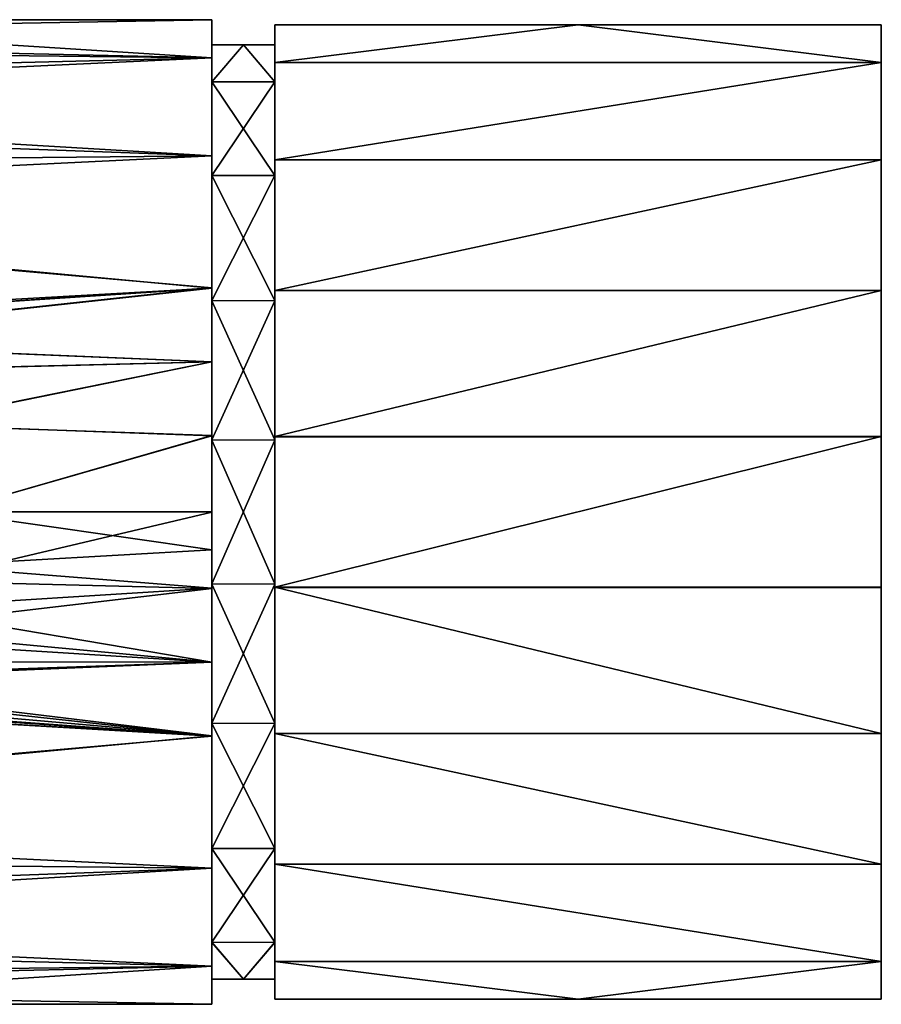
# Model space of a CAD drawing. Header units: millimetres. Extents: x -69 to 52, y -77 to 0.
# Tile 161 of 162: x 18 to 52, y -77 to -38. Entities that reach past the tile are written whole.
import ezdxf

# ---------------------------------------------------------------- set-up
doc = ezdxf.new("R2010")
doc.units = ezdxf.units.MM
doc.layers.add('P-SANR-FIXT', color=6, linetype='Continuous', lineweight=30)

msp = doc.modelspace()

# ---------------------------------------------------------------- meshes
at = {"layer": 'P-SANR-FIXT'}
mesh = msp.add_polyface(dxfattribs=at)
corners = [(25.5, -77.117, 309), (1.875, -77.117, 309), (-21.75, -77.117, 309), (-45.375, -77.117, 309), (-69, -77.117, 309), (-69, -76.468, 305.163), (-69, -74.658, 301.709), (-69, -71.99, 298.863), (-69, -68.744, 296.682), (-69, -65.117, 295.154), (-63.361, -65.117, 295.154), (-57.761, -68.341, 296.472), (-51.279, -67.85, 296.231), (-46.262, -63.865, 294.791), (-44.314, -57.617, 294), (-46.262, -51.369, 294.791), (-51.279, -47.384, 296.231), (-57.761, -46.893, 296.472), (-63.361, -50.117, 295.154), (-69, -50.117, 295.154), (-69, -47.083, 296.377), (-69, -44.295, 298.047), (-69, -41.83, 300.195), (-69, -39.864, 302.794), (-69, -38.572, 305.78), (-69, -38.117, 309), (-45.375, -38.117, 309), (-21.75, -38.117, 309), (1.875, -38.117, 309), (25.5, -38.117, 309), (25.5, -39.622, 303.221), (25.5, -43.513, 298.642), (25.5, -48.747, 295.642), (25.5, -54.604, 294.18), (25.5, -60.643, 294.182), (25.5, -66.493, 295.644), (25.5, -71.721, 298.642), (25.5, -75.607, 303.212), (0, -65, 295.117), (3.056, -64.845, 295.069), (6.036, -64.376, 294.93), (8.951, -63.541, 294.709), (11.653, -62.266, 294.432), (13.926, -60.361, 294.149), (15, -57.617, 294), (13.239, -54.146, 294.24), (9.864, -52.055, 294.623), (6.037, -50.859, 294.93), (2.034, -50.302, 295.095), (-2.024, -50.302, 295.096), (-5.995, -50.849, 294.932), (-9.892, -52.067, 294.62), (-13.251, -54.157, 294.238), (-15, -57.617, 294), (-14.359, -59.753, 294.09), (-12.85, -61.426, 294.289), (-10.967, -62.654, 294.509), (-8.927, -63.55, 294.711), (-6.748, -64.211, 294.884), (-4.547, -64.653, 295.01), (-2.272, -64.915, 295.09), (25.5, -51.675, 294.911), (25.5, -57.623, 294.181), (25.5, -63.568, 294.913), (-20.773, -40.762, 301.457), (-21.054, -73.433, 300.226), (-25.426, -44.008, 298.257), (-12.082, -38.787, 305.103), (-12.768, -69.865, 297.328), (-21.539, -76.116, 304.257)]
mesh.append_faces([[corners[k] for k in face] for face in [(1, 37, 0)]], dxfattribs={"vtx0": -1})
mesh.append_faces([[corners[k] for k in face] for face in [(46, 61, 45), (16, 50, 15), (47, 61, 46), (18, 20, 17), (43, 34, 42), (42, 63, 41), (41, 63, 40), (6, 69, 5)]], dxfattribs={"vtx0": -1, "vtx1": -1})
mesh.append_faces([[corners[k] for k in face] for face in [(66, 32, 49), (49, 16, 66), (1, 69, 37), (60, 68, 12), (66, 22, 64), (67, 30, 64), (26, 67, 24), (67, 64, 23), (65, 37, 69), (35, 68, 38), (17, 21, 66), (65, 68, 36), (64, 31, 66), (68, 7, 11), (5, 69, 3), (65, 7, 68), (6, 65, 69)]], dxfattribs={"vtx0": -1, "vtx1": -1, "vtx2": -1})
mesh.append_faces([[corners[k] for k in face] for face in [(64, 22, 23), (42, 34, 63), (32, 47, 48), (33, 44, 45), (66, 31, 32), (15, 50, 51), (15, 51, 52), (14, 53, 54), (66, 21, 22), (17, 20, 21), (14, 52, 53), (13, 58, 59), (68, 60, 38), (12, 59, 60), (35, 39, 40), (44, 33, 62), (11, 8, 9)]], dxfattribs={"vtx0": -1, "vtx2": -1})
mesh.append_faces([[corners[k] for k in face] for face in [(69, 1, 2, 3)]], dxfattribs={"vtx0": -1, "vtx3": -1})
mesh.append_faces([[corners[k] for k in face] for face in [(25, 26, 24), (10, 11, 9)]], dxfattribs={"vtx1": -1})
mesh.append_faces([[corners[k] for k in face] for face in [(29, 30, 67), (28, 29, 67, 27), (48, 49, 32), (62, 34, 43), (32, 61, 47), (36, 37, 65), (49, 50, 16), (61, 33, 45), (26, 27, 67), (23, 24, 67), (30, 31, 64), (14, 15, 52), (43, 44, 62), (63, 35, 40), (35, 36, 68), (38, 39, 35), (6, 7, 65), (54, 55, 13), (56, 57, 13), (55, 56, 13), (16, 17, 66), (57, 58, 13), (12, 13, 59), (13, 14, 54), (7, 8, 11), (11, 12, 68)]], dxfattribs={"vtx1": -1, "vtx2": -1})
mesh.append_faces([[corners[k] for k in face] for face in [(18, 19, 20), (3, 4, 5)]], dxfattribs={"vtx2": -1})
mesh = msp.add_polyface(dxfattribs=at)
corners = [(-69, -77.117, 309), (-45.375, -77.117, 309), (-21.75, -77.117, 309), (1.875, -77.117, 309), (25.5, -77.117, 309), (25.5, -75.612, 314.779), (25.5, -71.721, 319.358), (25.5, -66.487, 322.358), (25.5, -60.631, 323.82), (25.5, -54.591, 323.818), (25.5, -48.741, 322.356), (25.5, -43.513, 319.358), (25.5, -39.627, 314.788), (25.5, -38.117, 309), (1.875, -38.117, 309), (-21.75, -38.117, 309), (-45.375, -38.117, 309), (-69, -38.117, 309), (-69, -38.766, 312.837), (-69, -40.576, 316.291), (-69, -43.244, 319.137), (-69, -46.488, 321.317), (-69, -50.117, 322.846), (-63.361, -50.117, 322.846), (-57.761, -46.893, 321.528), (-51.279, -47.384, 321.769), (-46.262, -51.369, 323.209), (-44.314, -57.617, 324), (-46.262, -63.866, 323.209), (-51.279, -67.85, 321.769), (-57.761, -68.341, 321.528), (-63.361, -65.117, 322.846), (-69, -65.117, 322.846), (-69, -68.152, 321.623), (-69, -70.94, 319.953), (-69, -73.404, 317.805), (-69, -75.37, 315.206), (-69, -76.662, 312.221), (0, -65, 322.883), (-3.055, -64.845, 322.931), (-6.033, -64.376, 323.07), (-8.953, -63.541, 323.291), (-11.651, -62.267, 323.567), (-13.925, -60.361, 323.851), (-15, -57.617, 324), (-13.24, -54.147, 323.761), (-9.859, -52.053, 323.376), (-6.029, -50.857, 323.07), (-2.04, -50.303, 322.905), (2.026, -50.302, 322.905), (5.998, -50.85, 323.068), (9.897, -52.07, 323.38), (13.252, -54.158, 323.762), (15, -57.617, 324), (14.358, -59.753, 323.91), (12.854, -61.423, 323.712), (10.974, -62.65, 323.492), (8.929, -63.549, 323.289), (6.737, -64.213, 323.116), (4.546, -64.653, 322.99), (2.279, -64.914, 322.91), (25.5, -63.559, 323.089), (25.5, -57.611, 323.819), (25.5, -51.666, 323.087), (25.5, -59.121, 323.819), (-20.772, -74.472, 316.544), (-21.054, -41.802, 317.775), (-25.429, -71.226, 319.743), (-12.086, -76.448, 312.897), (-12.767, -45.37, 320.672), (-21.54, -39.118, 313.744)]
mesh.append_faces([[corners[k] for k in face] for face in [(14, 12, 13)]], dxfattribs={"vtx0": -1})
mesh.append_faces([[corners[k] for k in face] for face in [(40, 29, 39), (29, 40, 28), (35, 67, 34), (57, 61, 56), (31, 33, 30), (55, 8, 54), (53, 9, 52), (10, 50, 63), (52, 63, 51), (27, 45, 26)]], dxfattribs={"vtx0": -1, "vtx1": -1})
mesh.append_faces([[corners[k] for k in face] for face in [(67, 7, 38), (29, 67, 39), (67, 35, 65), (68, 5, 65), (1, 68, 37), (30, 34, 67), (65, 6, 67), (69, 11, 66), (69, 49, 10), (66, 12, 70), (68, 65, 36), (25, 48, 69), (24, 69, 20), (18, 70, 16), (66, 20, 69), (19, 66, 70), (14, 70, 12)]], dxfattribs={"vtx0": -1, "vtx1": -1, "vtx2": -1})
mesh.append_faces([[corners[k] for k in face] for face in [(7, 59, 60), (67, 38, 39), (61, 57, 58), (7, 58, 59), (55, 61, 8), (54, 8, 64), (28, 42, 43), (30, 33, 34), (67, 6, 7), (28, 40, 41), (53, 64, 62), (53, 62, 9), (52, 9, 63), (26, 46, 47), (69, 48, 49), (25, 47, 48), (43, 27, 28), (27, 43, 44), (64, 53, 54), (24, 21, 22), (70, 18, 19)]], dxfattribs={"vtx0": -1, "vtx2": -1})
mesh.append_faces([[corners[k] for k in face] for face in [(0, 1, 37), (23, 24, 22)]], dxfattribs={"vtx1": -1})
mesh.append_faces([[corners[k] for k in face] for face in [(4, 5, 68), (3, 4, 68, 2), (35, 36, 65), (60, 38, 7), (55, 56, 61), (7, 61, 58), (1, 2, 68), (36, 37, 68), (41, 42, 28), (11, 12, 66), (15, 16, 70, 14), (10, 11, 69), (29, 30, 67), (49, 50, 10), (19, 20, 66), (50, 51, 63), (44, 45, 27), (5, 6, 65), (45, 46, 26), (25, 26, 47), (20, 21, 24), (24, 25, 69)]], dxfattribs={"vtx1": -1, "vtx2": -1})
mesh.append_faces([[corners[k] for k in face] for face in [(31, 32, 33), (16, 17, 18)]], dxfattribs={"vtx2": -1})
mesh = msp.add_polyface(dxfattribs=at)
corners = [(25.5, -77.117, 309), (25.5, -75.607, 303.212), (25.5, -71.721, 298.642), (25.5, -66.493, 295.644), (25.5, -60.643, 294.182), (25.5, -54.604, 294.18), (25.5, -48.747, 295.642), (25.5, -43.513, 298.642), (25.5, -39.622, 303.221), (25.5, -38.117, 309), (25.5, -39.627, 314.788), (25.5, -43.513, 319.358), (25.5, -48.741, 322.356), (25.5, -54.591, 323.818), (25.5, -60.631, 323.82), (25.5, -66.487, 322.358), (25.5, -71.721, 319.358), (25.5, -75.612, 314.779), (25.5, -76.117, 309), (25.5, -74.658, 314.438), (25.5, -70.942, 318.701), (25.5, -65.991, 321.479), (25.5, -60.47, 322.832), (25.5, -54.777, 322.833), (25.5, -49.252, 321.482), (25.5, -44.293, 318.701), (25.5, -40.572, 314.43), (25.5, -39.117, 309), (25.5, -40.576, 303.562), (25.5, -44.293, 299.299), (25.5, -49.244, 296.521), (25.5, -54.765, 295.168), (25.5, -60.457, 295.167), (25.5, -65.982, 296.518), (25.5, -70.942, 299.299), (25.5, -74.663, 303.57)]
mesh.append_faces([[corners[k] for k in face] for face in [(5, 31, 32, 4), (27, 9, 10, 26), (11, 25, 26, 10), (12, 24, 25, 11), (24, 12, 13, 23), (23, 13, 14, 22), (4, 32, 33, 3), (3, 33, 34, 2), (2, 34, 35, 1), (1, 35, 18, 0)]], dxfattribs={"vtx0": -1, "vtx2": -1})
mesh.append_faces([[corners[k] for k in face] for face in [(7, 8, 28, 29), (27, 28, 8, 9), (30, 31, 5, 6), (29, 30, 6, 7), (14, 15, 21, 22), (20, 21, 15, 16), (18, 19, 17, 0), (19, 20, 16, 17)]], dxfattribs={"vtx1": -1, "vtx3": -1})
mesh = msp.add_polyface(dxfattribs=at)
corners = [(28, -38.317, 309), (34, -38.317, 309), (40, -38.317, 309), (46, -38.317, 309), (52, -38.317, 309), (52, -39.812, 303.291), (52, -43.669, 298.773), (52, -48.848, 295.817), (52, -54.638, 294.377), (52, -60.609, 294.379), (52, -66.392, 295.819), (52, -71.566, 298.773), (52, -75.417, 303.282), (52, -76.917, 309), (46, -76.917, 309), (40, -76.917, 309), (34, -76.917, 309), (28, -76.917, 309), (28, -75.417, 303.282), (28, -71.566, 298.773), (28, -66.392, 295.819), (28, -60.609, 294.379), (28, -54.638, 294.377), (28, -48.848, 295.817), (28, -43.669, 298.773), (28, -39.812, 303.291)]
mesh.append_faces([[corners[k] for k in face] for face in [(5, 2, 3, 4)]], dxfattribs={"vtx0": -1})
mesh.append_faces([[corners[k] for k in face] for face in [(15, 18, 12), (5, 25, 2)]], dxfattribs={"vtx0": -1, "vtx1": -1, "vtx2": -1})
mesh.append_faces([[corners[k] for k in face] for face in [(7, 23, 24, 6), (6, 24, 25, 5)]], dxfattribs={"vtx0": -1, "vtx2": -1})
mesh.append_faces([[corners[k] for k in face] for face in [(14, 15, 12, 13)]], dxfattribs={"vtx1": -1})
mesh.append_faces([[corners[k] for k in face] for face in [(19, 20, 10, 11), (18, 19, 11, 12), (20, 21, 9, 10), (8, 9, 21, 22), (22, 23, 7, 8)]], dxfattribs={"vtx1": -1, "vtx3": -1})
mesh.append_faces([[corners[k] for k in face] for face in [(16, 17, 18, 15)]], dxfattribs={"vtx2": -1})
mesh.append_faces([[corners[k] for k in face] for face in [(25, 0, 1, 2)]], dxfattribs={"vtx3": -1})
mesh = msp.add_polyface(dxfattribs=at)
corners = [(28, -38.317, 309), (28, -39.812, 303.291), (28, -43.669, 298.773), (28, -48.848, 295.817), (28, -54.638, 294.377), (28, -60.609, 294.379), (28, -66.392, 295.819), (28, -71.566, 298.773), (28, -75.417, 303.282), (28, -76.917, 309), (28, -75.422, 314.709), (28, -71.566, 319.227), (28, -66.386, 322.183), (28, -60.596, 323.623), (28, -54.626, 323.621), (28, -48.841, 322.181), (28, -43.669, 319.227), (28, -39.817, 314.718), (28, -76.117, 309), (28, -74.658, 303.562), (28, -70.942, 299.299), (28, -65.991, 296.521), (28, -60.47, 295.168), (28, -54.777, 295.167), (28, -49.252, 296.518), (28, -44.293, 299.299), (28, -40.572, 303.57), (28, -39.117, 309), (28, -40.576, 314.438), (28, -44.293, 318.701), (28, -49.243, 321.478), (28, -54.764, 322.832), (28, -60.457, 322.833), (28, -65.983, 321.482), (28, -70.942, 318.7), (28, -74.663, 314.43)]
mesh.append_faces([[corners[k] for k in face] for face in [(5, 22, 23, 4), (18, 9, 10, 35), (11, 34, 35, 10), (12, 33, 34, 11), (33, 12, 13, 32), (32, 13, 14, 31), (4, 23, 24, 3), (3, 24, 25, 2), (2, 25, 26, 1), (1, 26, 27, 0)]], dxfattribs={"vtx0": -1, "vtx2": -1})
mesh.append_faces([[corners[k] for k in face] for face in [(7, 8, 19, 20), (18, 19, 8, 9), (21, 22, 5, 6), (20, 21, 6, 7), (14, 15, 30, 31), (29, 30, 15, 16), (27, 28, 17, 0), (28, 29, 16, 17)]], dxfattribs={"vtx1": -1, "vtx3": -1})
mesh = msp.add_polyface(dxfattribs=at)
corners = [(52, -38.317, 309), (46, -38.317, 309), (40, -38.317, 309), (34, -38.317, 309), (28, -38.317, 309), (28, -39.817, 314.718), (28, -43.669, 319.227), (28, -48.841, 322.181), (28, -54.626, 323.621), (28, -60.596, 323.623), (28, -66.386, 322.183), (28, -71.566, 319.227), (28, -75.422, 314.709), (28, -76.917, 309), (34, -76.917, 309), (40, -76.917, 309), (46, -76.917, 309), (52, -76.917, 309), (52, -75.422, 314.709), (52, -71.565, 319.227), (52, -66.386, 322.183), (52, -60.596, 323.623), (52, -54.626, 323.621), (52, -48.842, 322.181), (52, -43.669, 319.227), (52, -39.817, 314.718)]
mesh.append_faces([[corners[k] for k in face] for face in [(18, 15, 16, 17)]], dxfattribs={"vtx0": -1})
mesh.append_faces([[corners[k] for k in face] for face in [(25, 6, 24), (21, 9, 20), (20, 10, 19)]], dxfattribs={"vtx0": -1, "vtx1": -1})
mesh.append_faces([[corners[k] for k in face] for face in [(2, 5, 25), (18, 12, 15)]], dxfattribs={"vtx0": -1, "vtx1": -1, "vtx2": -1})
mesh.append_faces([[corners[k] for k in face] for face in [(24, 6, 7), (23, 7, 8), (8, 22, 23), (19, 10, 11), (20, 9, 10), (9, 21, 22)]], dxfattribs={"vtx0": -1, "vtx2": -1})
mesh.append_faces([[corners[k] for k in face] for face in [(1, 2, 25, 0)]], dxfattribs={"vtx1": -1})
mesh.append_faces([[corners[k] for k in face] for face in [(5, 6, 25), (23, 24, 7), (8, 9, 22), (11, 12, 18), (18, 19, 11)]], dxfattribs={"vtx1": -1, "vtx2": -1})
mesh.append_faces([[corners[k] for k in face] for face in [(3, 4, 5, 2)]], dxfattribs={"vtx2": -1})
mesh.append_faces([[corners[k] for k in face] for face in [(12, 13, 14, 15)]], dxfattribs={"vtx3": -1})
mesh = msp.add_polyface(dxfattribs=at)
corners = [(52, -76.917, 309), (52, -75.417, 303.282), (52, -71.566, 298.773), (52, -66.392, 295.819), (52, -60.609, 294.379), (52, -54.638, 294.377), (52, -48.848, 295.817), (52, -43.669, 298.773), (52, -39.812, 303.291), (52, -38.317, 309), (52, -39.817, 314.718), (52, -43.669, 319.227), (52, -48.842, 322.181), (52, -54.626, 323.621), (52, -60.596, 323.623), (52, -66.386, 322.183), (52, -71.565, 319.227), (52, -75.422, 314.709)]
mesh.append_faces([[corners[k] for k in face] for face in [(10, 8, 9)]], dxfattribs={"vtx0": -1})
mesh.append_faces([[corners[k] for k in face] for face in [(13, 5, 6, 12), (12, 6, 7, 11), (5, 13, 14)]], dxfattribs={"vtx0": -1, "vtx2": -1})
mesh.append_faces([[corners[k] for k in face] for face in [(16, 1, 2, 3)]], dxfattribs={"vtx0": -1, "vtx3": -1})
mesh.append_faces([[corners[k] for k in face] for face in [(3, 4, 15, 16), (14, 15, 4, 5), (7, 8, 10, 11)]], dxfattribs={"vtx1": -1, "vtx3": -1})
mesh.append_faces([[corners[k] for k in face] for face in [(17, 0, 1, 16)]], dxfattribs={"vtx2": -1})
mesh = msp.add_polyface(dxfattribs=at)
corners = [(25.5, -39.117, 309), (26.125, -39.117, 309), (26.75, -39.117, 309), (27.375, -39.117, 309), (28, -39.117, 309), (28, -40.572, 303.57), (28, -44.293, 299.299), (28, -49.252, 296.518), (28, -54.777, 295.167), (28, -60.47, 295.168), (28, -65.991, 296.521), (28, -70.942, 299.299), (28, -74.658, 303.562), (28, -76.117, 309), (27.375, -76.117, 309), (26.75, -76.117, 309), (26.125, -76.117, 309), (25.5, -76.117, 309), (25.5, -74.663, 303.57), (25.5, -70.942, 299.299), (25.5, -65.982, 296.518), (25.5, -60.457, 295.167), (25.5, -54.765, 295.168), (25.5, -49.244, 296.521), (25.5, -44.293, 299.299), (25.5, -40.576, 303.562)]
mesh.append_faces([[corners[k] for k in face] for face in [(5, 2, 3, 4)]], dxfattribs={"vtx0": -1})
mesh.append_faces([[corners[k] for k in face] for face in [(12, 19, 11), (23, 7, 22), (24, 6, 23), (22, 8, 21)]], dxfattribs={"vtx0": -1, "vtx1": -1})
mesh.append_faces([[corners[k] for k in face] for face in [(15, 18, 12), (5, 25, 2)]], dxfattribs={"vtx0": -1, "vtx1": -1, "vtx2": -1})
mesh.append_faces([[corners[k] for k in face] for face in [(10, 19, 20), (9, 20, 21), (20, 9, 10), (21, 8, 9), (23, 6, 7)]], dxfattribs={"vtx0": -1, "vtx2": -1})
mesh.append_faces([[corners[k] for k in face] for face in [(14, 15, 12, 13)]], dxfattribs={"vtx1": -1})
mesh.append_faces([[corners[k] for k in face] for face in [(18, 19, 12), (10, 11, 19), (24, 25, 6), (7, 8, 22), (5, 6, 25)]], dxfattribs={"vtx1": -1, "vtx2": -1})
mesh.append_faces([[corners[k] for k in face] for face in [(16, 17, 18, 15)]], dxfattribs={"vtx2": -1})
mesh.append_faces([[corners[k] for k in face] for face in [(25, 0, 1, 2)]], dxfattribs={"vtx3": -1})
mesh = msp.add_polyface(dxfattribs=at)
corners = [(28, -39.117, 309), (27.375, -39.117, 309), (26.75, -39.117, 309), (26.125, -39.117, 309), (25.5, -39.117, 309), (25.5, -40.572, 314.43), (25.5, -44.293, 318.701), (25.5, -49.252, 321.482), (25.5, -54.777, 322.833), (25.5, -60.47, 322.832), (25.5, -65.991, 321.479), (25.5, -70.942, 318.701), (25.5, -74.658, 314.438), (25.5, -76.117, 309), (26.125, -76.117, 309), (26.75, -76.117, 309), (27.375, -76.117, 309), (28, -76.117, 309), (28, -74.663, 314.43), (28, -70.942, 318.7), (28, -65.983, 321.482), (28, -60.457, 322.833), (28, -54.764, 322.832), (28, -49.243, 321.478), (28, -44.293, 318.701), (28, -40.576, 314.438)]
mesh.append_faces([[corners[k] for k in face] for face in [(18, 15, 16, 17)]], dxfattribs={"vtx0": -1})
mesh.append_faces([[corners[k] for k in face] for face in [(25, 6, 24), (10, 20, 9), (11, 19, 10), (9, 21, 8)]], dxfattribs={"vtx0": -1, "vtx1": -1})
mesh.append_faces([[corners[k] for k in face] for face in [(2, 5, 25), (18, 12, 15)]], dxfattribs={"vtx0": -1, "vtx1": -1, "vtx2": -1})
mesh.append_faces([[corners[k] for k in face] for face in [(23, 6, 7), (22, 7, 8), (7, 22, 23), (8, 21, 22), (10, 19, 20)]], dxfattribs={"vtx0": -1, "vtx2": -1})
mesh.append_faces([[corners[k] for k in face] for face in [(1, 2, 25, 0)]], dxfattribs={"vtx1": -1})
mesh.append_faces([[corners[k] for k in face] for face in [(5, 6, 25), (23, 24, 6), (11, 12, 19), (20, 21, 9), (18, 19, 12)]], dxfattribs={"vtx1": -1, "vtx2": -1})
mesh.append_faces([[corners[k] for k in face] for face in [(3, 4, 5, 2)]], dxfattribs={"vtx2": -1})
mesh.append_faces([[corners[k] for k in face] for face in [(12, 13, 14, 15)]], dxfattribs={"vtx3": -1})

doc.saveas('drawing.dxf')
